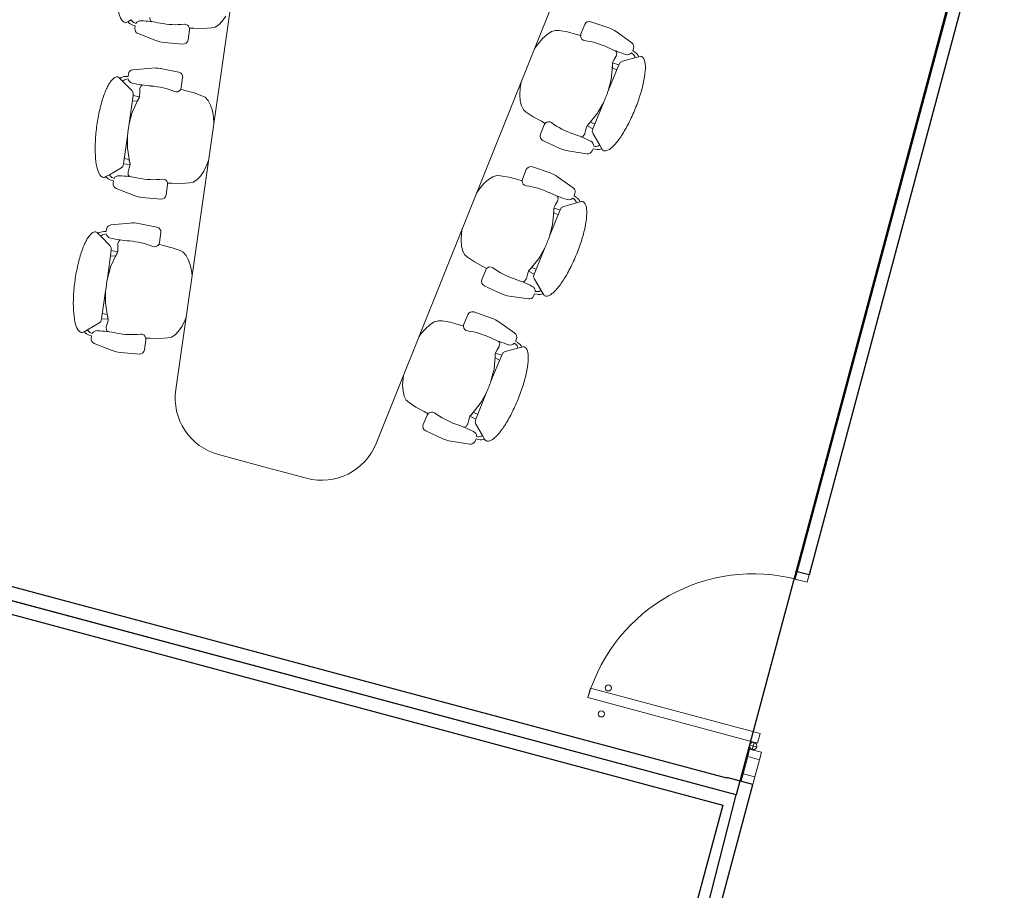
# Model space of a CAD drawing. Header units: inches. Extents: x -1 to 4727, y -3 to 1727.
# Tile 155 of 163: x 4386 to 4587, y 924 to 1102. Entities that reach past the tile are written whole.
import ezdxf

# ---------------------------------------------------------------- set-up
doc = ezdxf.new("R2010")
doc.units = ezdxf.units.IN
doc.header["$LTSCALE"] = 42
doc.header["$MEASUREMENT"] = 0
doc.layers.get('0').update_dxf_attribs({"linetype": 'CONTINUOUS'})
for name, color, linetype in [('I-DOOR', 9, 'CONTINUOUS'), ('I-FURN-CONF', 9, 'CONTINUOUS'), ('I-GLAZ', 8, 'CONTINUOUS'), ('I-WALL', 8, 'CONTINUOUS'), ('triSpaceLayer', 7, 'CONTINUOUS')]:
    doc.layers.add(name, color=color, linetype=linetype)

# ---------------------------------------------------------------- blocks, each defined once
blk = doc.blocks.new('Door CW - Single - Offset Pivot Hinge - Single Swing - w Rails - Default - Interior CISCO-V10-FURNITURE PLAN - FLOOR 09 - EAST')
at = {"lineweight": 9}
for p, q in [((14.38, -35.92), (14.38, 0)), ((14.38, 0), (16.38, 0)), ((16.38, -35.92), (16.38, 0)), ((17.19, -1.5), (17.19, 0)), ((16.44, -0.75), (17.94, -0.75)), ((14.38, -35.92), (16.38, -35.92))]:
    blk.add_line(p, q, dxfattribs=at)
for centre, radius in [((17.19, -0.75), 0.75), ((13.38, -32.42), 0.625), ((18.88, -32.42), 0.625)]:
    blk.add_circle(centre, radius, dxfattribs=at)
blk.add_arc((17.19, -0.75), 35.19, 180, 268.2697, dxfattribs=at)
blk = doc.blocks.new('Rectangular Mullion - IOC - Typical-7565934-FURNITURE PLAN - FLOOR 09 - EAST')
at = {"lineweight": 18}
for p, q in [((-0.78125, 1.25), (0.78125, 1.25)), ((-0.78125, -1.25), (-0.78125, 1.25)), ((0.78125, 1.25), (0.78125, -1.25)), ((0.78125, -1.25), (-0.78125, -1.25))]:
    blk.add_line(p, q, dxfattribs=at)
blk = doc.blocks.new('Rectangular Mullion - IOC - Typical-2713299-FURNITURE PLAN - FLOOR 09 - EAST')
at = {"lineweight": 9}
for p, q in [((4797.53, 1567.64), (4796.58, 1564.11)), ((4799.94, 1567), (4799, 1563.47))]:
    blk.add_line(p, q, dxfattribs=at)
blk = doc.blocks.new('Rectangular Mullion - IOC - Typical-2390267-FURNITURE PLAN - FLOOR 09 - EAST')
at = {"lineweight": 18}
for p, q in [((0, 1.25), (-1.5625, 1.25)), ((-1.5625, 1.25), (-1.5625, -1.25)), ((0, -1.25), (0, 1.25)), ((-1.5625, -1.25), (0, -1.25))]:
    blk.add_line(p, q, dxfattribs=at)
blk = doc.blocks.new('CISCO Conference Units - Type 18_-4_ x 8_-6_-V194-FURNITURE PLAN - FLOOR 09 - EAST')
at = {"lineweight": 9}
for p, q in [((-48.83, 113.57), (-21.23, -116.43)), ((21.23, -116.43), (48.83, 113.57)), ((45.15, -22.07), (41.32, -21.8)), ((40.25, -22.67), (40, -24.74)), ((50.5, -23.8), (46.81, -22.43)), ((34.03, -25.86), (33.31, -26.63)), ((34.77, -25.39), (34.03, -25.86)), ((35.51, -25.23), (34.77, -25.39)), ((37.2, -25.07), (35.51, -25.23)), ((39.12, -25.1), (37.2, -25.07)), ((40.03, -25.09), (39.12, -25.1)), ((50.97, -25.83), (51.25, -25.95)), ((51.1, -25.34), (51.15, -24.84)), ((51.59, -25.5), (51.1, -25.34)), ((52.85, -26.05), (52.64, -26.18)), ((32.64, -27.67), (32.03, -28.94)), ((33.31, -26.63), (32.64, -27.67)), ((47.98, -26.43), (47.73, -26.25)), ((47.78, -28.55), (47.91, -28.04)), ((47.91, -28.04), (48.12, -27.24)), ((48.07, -26.58), (47.98, -26.43)), ((48.14, -27.13), (48.07, -26.58)), ((48.12, -27.24), (48.14, -27.13)), ((49.62, -27.96), (49.23, -28.32)), ((51.93, -26.6), (49.62, -27.96)), ((51.93, -26.6), (52.64, -26.18)), ((32.03, -28.94), (31.57, -30.26)), ((47.75, -28.84), (47.78, -28.55)), ((47.75, -28.79), (49.1, -28.83)), ((47.91, -29.45), (47.75, -28.84)), ((48.35, -32.1), (47.91, -29.45)), ((48.96, -29.94), (47.96, -29.76)), ((49.1, -28.83), (48.38, -34.57)), ((49.23, -28.32), (49.1, -28.83)), ((48.37, -32.46), (48.35, -32.1)), ((48.38, -34.57), (48.37, -32.46)), ((30.72, -37.35), (30.84, -38.65)), ((48.06, -37.14), (47.38, -42.88)), ((47.54, -39.19), (48.06, -37.14)), ((-31.12, -40.03), (-31.52, -41.2)), ((30.84, -38.65), (31.12, -40.03)), ((31.12, -40.03), (31.52, -41.2)), ((46.37, -41.99), (47.44, -39.53)), ((47.44, -39.53), (47.54, -39.19)), ((-32.04, -42.11), (-32.64, -42.75)), ((-31.52, -41.2), (-32.04, -42.11)), ((31.52, -41.2), (32.04, -42.11)), ((32.04, -42.11), (32.64, -42.75)), ((46.07, -42.54), (46.37, -41.99)), ((47.51, -41.77), (46.49, -41.71)), ((-36.79, -44.09), (-37.66, -44.32)), ((-34.91, -43.65), (-36.79, -44.09)), ((-33.31, -43.08), (-34.91, -43.65)), ((-32.64, -42.75), (-33.31, -43.08)), ((32.64, -42.75), (33.31, -43.08)), ((33.31, -43.08), (34.91, -43.65)), ((34.91, -43.65), (36.79, -44.09)), ((36.79, -44.09), (37.66, -44.32)), ((46.02, -43.36), (46.03, -42.83)), ((46.04, -44.19), (46.02, -43.36)), ((46.03, -42.83), (46.07, -42.54)), ((46.03, -44.3), (46.04, -44.19)), ((46.06, -42.59), (47.38, -42.88)), ((47.38, -42.88), (47.37, -43.41)), ((47.37, -43.41), (47.67, -43.86)), ((47.67, -43.86), (49.58, -45.73)), ((-50.17, -46.31), (-49.58, -45.73)), ((-48.77, -46.2), (-48.46, -46.25)), ((-45.83, -44.82), (-46.03, -44.3)), ((-45.71, -44.94), (-45.83, -44.82)), ((-45.42, -45.05), (-45.71, -44.94)), ((-37.55, -44.65), (-37.3, -46.71)), ((37.55, -44.65), (37.3, -46.71)), ((45.42, -45.05), (45.71, -44.94)), ((45.71, -44.94), (45.83, -44.82)), ((45.83, -44.82), (46.03, -44.3)), ((48.77, -46.2), (48.46, -46.25)), ((50.17, -46.31), (49.58, -45.73)), ((-50.17, -46.31), (-50.34, -46.48)), ((-48.47, -46.76), (-48.99, -46.72)), ((-48.4, -47.25), (-48.47, -46.76)), ((-43.61, -48.54), (-47.52, -48.1)), ((-38.12, -47.82), (-41.91, -48.48)), ((38.12, -47.82), (41.91, -48.48)), ((43.61, -48.54), (47.52, -48.1)), ((48.4, -47.25), (48.47, -46.76)), ((48.47, -46.76), (48.99, -46.72)), ((50.17, -46.31), (50.34, -46.48)), ((-46.62, -55.57), (-42.93, -54.2)), ((-41.26, -53.83), (-37.43, -53.56)), ((41.26, -53.83), (37.43, -53.56)), ((46.62, -55.57), (42.93, -54.2)), ((-36.37, -54.44), (-36.11, -56.5)), ((36.37, -54.44), (36.11, -56.5)), ((-48.97, -57.82), (-48.75, -57.94)), ((-48.04, -58.36), (-48.75, -57.94)), ((-48.04, -58.36), (-45.74, -59.72)), ((-47.7, -57.26), (-47.21, -57.1)), ((-47.08, -57.59), (-47.37, -57.71)), ((-47.21, -57.1), (-47.26, -56.6)), ((-44.25, -58.89), (-44.18, -58.34)), ((-44.18, -58.34), (-44.09, -58.2)), ((-44.09, -58.2), (-43.85, -58.02)), ((-36.14, -56.85), (-35.24, -56.86)), ((-35.24, -56.86), (-33.31, -56.84)), ((-33.31, -56.84), (-31.62, -57)), ((-31.62, -57), (-30.89, -57.15)), ((-30.89, -57.15), (-30.14, -57.63)), ((-30.14, -57.63), (-29.42, -58.4)), ((30.14, -57.63), (29.42, -58.4)), ((30.89, -57.15), (30.14, -57.63)), ((31.62, -57), (30.89, -57.15)), ((33.31, -56.84), (31.62, -57)), ((35.24, -56.86), (33.31, -56.84)), ((36.14, -56.85), (35.24, -56.86)), ((44.09, -58.2), (43.85, -58.02)), ((44.18, -58.34), (44.09, -58.2)), ((44.25, -58.89), (44.18, -58.34)), ((48.04, -58.36), (45.74, -59.72)), ((47.08, -57.59), (47.37, -57.71)), ((47.21, -57.1), (47.26, -56.6)), ((47.7, -57.26), (47.21, -57.1)), ((48.04, -58.36), (48.75, -57.94)), ((48.97, -57.82), (48.75, -57.94)), ((-45.74, -59.72), (-45.34, -60.08)), ((-45.34, -60.08), (-45.22, -60.6)), ((-44.24, -59), (-44.25, -58.89)), ((-44.02, -59.8), (-44.24, -59)), ((-43.9, -60.32), (-44.02, -59.8)), ((-43.86, -60.61), (-43.9, -60.32)), ((-29.42, -58.4), (-28.75, -59.43)), ((-28.75, -59.43), (-28.15, -60.7)), ((28.75, -59.43), (28.15, -60.7)), ((29.42, -58.4), (28.75, -59.43)), ((43.86, -60.61), (43.9, -60.32)), ((43.9, -60.32), (44.02, -59.8)), ((44.02, -59.8), (44.24, -59)), ((44.24, -59), (44.25, -58.89)), ((45.34, -60.08), (45.22, -60.6)), ((45.74, -59.72), (45.34, -60.08)), ((-43.87, -60.56), (-45.22, -60.6)), ((-45.22, -60.6), (-44.49, -66.33)), ((-45.08, -61.7), (-44.07, -61.52)), ((-44.46, -63.86), (-44.02, -61.22)), ((-44.02, -61.22), (-43.86, -60.61)), ((-28.15, -60.7), (-27.8, -61.7)), ((28.15, -60.7), (27.8, -61.7)), ((44.02, -61.22), (43.86, -60.61)), ((43.87, -60.56), (45.22, -60.6)), ((44.46, -63.86), (44.02, -61.22)), ((45.08, -61.7), (44.07, -61.52)), ((45.22, -60.6), (44.49, -66.33)), ((-44.49, -66.33), (-44.48, -64.22)), ((-44.48, -64.22), (-44.46, -63.86)), ((44.48, -64.22), (44.46, -63.86)), ((44.49, -66.33), (44.48, -64.22)), ((-44.17, -68.9), (-43.49, -74.64)), ((-43.65, -70.95), (-44.17, -68.9)), ((-26.95, -70.41), (-27.23, -71.79)), ((-26.86, -69.46), (-26.95, -70.41)), ((26.86, -69.46), (26.95, -70.41)), ((26.95, -70.41), (27.23, -71.79)), ((44.17, -68.9), (43.49, -74.64)), ((43.65, -70.95), (44.17, -68.9)), ((-43.55, -71.29), (-43.65, -70.95)), ((-42.48, -73.75), (-43.55, -71.29)), ((-27.23, -71.79), (-27.64, -72.96)), ((27.23, -71.79), (27.64, -72.96)), ((42.48, -73.75), (43.55, -71.29)), ((43.55, -71.29), (43.65, -70.95)), ((-43.62, -73.54), (-42.61, -73.47)), ((-42.17, -74.36), (-43.49, -74.64)), ((-42.18, -74.3), (-42.48, -73.75)), ((-42.14, -74.59), (-42.18, -74.3)), ((-28.15, -73.88), (-28.75, -74.51)), ((-27.64, -72.96), (-28.15, -73.88)), ((27.64, -72.96), (28.15, -73.88)), ((28.15, -73.88), (28.75, -74.51)), ((42.14, -74.59), (42.18, -74.3)), ((42.17, -74.36), (43.49, -74.64)), ((42.18, -74.3), (42.48, -73.75)), ((43.62, -73.54), (42.61, -73.47)), ((-43.79, -75.62), (-45.69, -77.5)), ((-43.49, -75.17), (-43.79, -75.62)), ((-43.49, -74.64), (-43.49, -75.17)), ((-42.15, -75.95), (-42.14, -75.12)), ((-42.14, -76.07), (-42.15, -75.95)), ((-42.14, -75.12), (-42.14, -74.59)), ((-41.94, -76.58), (-42.14, -76.07)), ((-32.91, -75.85), (-33.78, -76.08)), ((-33.67, -76.41), (-33.41, -78.48)), ((-31.03, -75.41), (-32.91, -75.85)), ((-29.43, -74.85), (-31.03, -75.41)), ((-28.75, -74.51), (-29.43, -74.85)), ((28.75, -74.51), (29.43, -74.85)), ((29.43, -74.85), (31.03, -75.41)), ((31.03, -75.41), (32.91, -75.85)), ((32.91, -75.85), (33.78, -76.08)), ((33.67, -76.41), (33.41, -78.48)), ((41.94, -76.58), (42.14, -76.07)), ((42.14, -75.12), (42.14, -74.59)), ((42.15, -75.95), (42.14, -75.12)), ((42.14, -76.07), (42.15, -75.95)), ((43.49, -74.64), (43.49, -75.17)), ((43.49, -75.17), (43.79, -75.62)), ((43.79, -75.62), (45.69, -77.5)), ((-46.28, -78.07), (-46.46, -78.25)), ((-46.28, -78.07), (-45.69, -77.5)), ((-44.58, -78.52), (-45.1, -78.48)), ((-44.88, -77.96), (-44.57, -78.01)), ((-44.51, -79.01), (-44.58, -78.52)), ((-41.82, -76.7), (-41.94, -76.58)), ((-41.54, -76.81), (-41.82, -76.7)), ((41.54, -76.81), (41.82, -76.7)), ((41.82, -76.7), (41.94, -76.58)), ((44.51, -79.01), (44.58, -78.52)), ((44.88, -77.96), (44.57, -78.01)), ((44.58, -78.52), (45.1, -78.48)), ((46.28, -78.07), (45.69, -77.5)), ((46.28, -78.07), (46.46, -78.25)), ((-39.72, -80.3), (-43.63, -79.86)), ((-34.23, -79.58), (-38.02, -80.25)), ((34.23, -79.58), (38.02, -80.25)), ((39.72, -80.3), (43.63, -79.86)), ((-42.73, -87.33), (-39.04, -85.96)), ((-37.38, -85.6), (-33.54, -85.32)), ((-32.48, -86.2), (-32.23, -88.27)), ((32.48, -86.2), (32.23, -88.27)), ((37.38, -85.6), (33.54, -85.32)), ((42.73, -87.33), (39.04, -85.96)), ((-43.33, -88.86), (-43.38, -88.37)), ((43.33, -88.86), (43.38, -88.37)), ((-45.08, -89.58), (-44.87, -89.7)), ((-44.16, -90.12), (-44.87, -89.7)), ((-44.16, -90.12), (-41.85, -91.48)), ((-43.82, -89.02), (-43.33, -88.86)), ((-43.2, -89.35), (-43.48, -89.47)), ((-40.36, -90.65), (-40.3, -90.1)), ((-40.3, -90.1), (-40.21, -89.96)), ((-40.21, -89.96), (-39.96, -89.78)), ((-32.25, -88.62), (-31.35, -88.62)), ((-31.35, -88.62), (-29.42, -88.6)), ((-29.42, -88.6), (-27.73, -88.76)), ((-27.73, -88.76), (-27, -88.92)), ((-27, -88.92), (-26.26, -89.39)), ((-26.26, -89.39), (-25.54, -90.16)), ((-25.54, -90.16), (-24.86, -91.2)), ((25.54, -90.16), (24.86, -91.2)), ((26.26, -89.39), (25.54, -90.16)), ((27, -88.92), (26.26, -89.39)), ((27.73, -88.76), (27, -88.92)), ((29.42, -88.6), (27.73, -88.76)), ((31.35, -88.62), (29.42, -88.6)), ((32.25, -88.62), (31.35, -88.62)), ((40.21, -89.96), (39.96, -89.78)), ((40.3, -90.1), (40.21, -89.96)), ((40.36, -90.65), (40.3, -90.1)), ((44.16, -90.12), (41.85, -91.48)), ((43.2, -89.35), (43.48, -89.47)), ((43.82, -89.02), (43.33, -88.86)), ((44.16, -90.12), (44.87, -89.7)), ((45.08, -89.58), (44.87, -89.7)), ((-41.85, -91.48), (-41.45, -91.85)), ((-41.45, -91.85), (-41.33, -92.36)), ((-39.98, -92.32), (-41.33, -92.36)), ((-41.33, -92.36), (-40.6, -98.09)), ((-40.35, -90.77), (-40.36, -90.65)), ((-40.13, -91.57), (-40.35, -90.77)), ((-40.14, -92.98), (-39.98, -92.37)), ((-40.01, -92.08), (-40.13, -91.57)), ((-39.98, -92.37), (-40.01, -92.08)), ((-24.86, -91.2), (-24.26, -92.46)), ((-24.26, -92.46), (-24.02, -93.14)), ((24.26, -92.46), (24.02, -93.14)), ((24.86, -91.2), (24.26, -92.46)), ((39.98, -92.37), (40.01, -92.08)), ((39.98, -92.32), (41.33, -92.36)), ((40.14, -92.98), (39.98, -92.37)), ((40.01, -92.08), (40.13, -91.57)), ((40.13, -91.57), (40.35, -90.77)), ((40.35, -90.77), (40.36, -90.65)), ((41.33, -92.36), (40.6, -98.09)), ((41.45, -91.85), (41.33, -92.36)), ((41.85, -91.48), (41.45, -91.85)), ((-41.19, -93.47), (-40.19, -93.28)), ((-40.58, -95.63), (-40.14, -92.98)), ((40.58, -95.63), (40.14, -92.98)), ((41.19, -93.47), (40.19, -93.28)), ((-40.6, -98.09), (-40.59, -95.98)), ((-40.59, -95.98), (-40.58, -95.63)), ((40.59, -95.98), (40.58, -95.63)), ((40.6, -98.09), (40.59, -95.98)), ((-40.29, -100.67), (-39.61, -106.4)), ((-39.77, -102.71), (-40.29, -100.67)), ((40.29, -100.67), (39.61, -106.4)), ((39.77, -102.71), (40.29, -100.67)), ((-23.07, -102.17), (-23.35, -103.55)), ((-23.01, -101.57), (-23.07, -102.17)), ((23.01, -101.57), (23.07, -102.17)), ((23.07, -102.17), (23.35, -103.55)), ((-39.66, -103.05), (-39.77, -102.71)), ((-38.6, -105.51), (-39.66, -103.05)), ((-23.35, -103.55), (-23.75, -104.72)), ((23.35, -103.55), (23.75, -104.72)), ((38.6, -105.51), (39.66, -103.05)), ((39.66, -103.05), (39.77, -102.71)), ((-39.74, -105.3), (-38.72, -105.23)), ((-38.29, -106.12), (-39.61, -106.4)), ((-39.61, -106.4), (-39.6, -106.93)), ((-38.29, -106.07), (-38.6, -105.51)), ((-38.26, -106.36), (-38.29, -106.07)), ((-38.25, -106.89), (-38.26, -106.36)), ((-25.54, -106.61), (-27.14, -107.17)), ((-24.87, -106.28), (-25.54, -106.61)), ((-24.26, -105.64), (-24.87, -106.28)), ((-23.75, -104.72), (-24.26, -105.64)), ((23.75, -104.72), (24.26, -105.64)), ((24.26, -105.64), (24.87, -106.28)), ((24.87, -106.28), (25.54, -106.61)), ((25.54, -106.61), (27.14, -107.17)), ((38.25, -106.89), (38.26, -106.36)), ((38.26, -106.36), (38.29, -106.07)), ((38.29, -106.07), (38.6, -105.51)), ((38.29, -106.12), (39.61, -106.4)), ((39.74, -105.3), (38.72, -105.23)), ((39.61, -106.4), (39.6, -106.93)), ((-39.9, -107.38), (-41.81, -109.26)), ((-39.6, -106.93), (-39.9, -107.38)), ((-38.27, -107.71), (-38.25, -106.89)), ((-38.25, -107.83), (-38.27, -107.71)), ((-38.06, -108.34), (-38.25, -107.83)), ((-37.94, -108.46), (-38.06, -108.34)), ((-37.65, -108.58), (-37.94, -108.46)), ((-29.02, -107.62), (-29.89, -107.84)), ((-29.78, -108.18), (-29.53, -110.24)), ((-27.14, -107.17), (-29.02, -107.62)), ((27.14, -107.17), (29.02, -107.62)), ((29.02, -107.62), (29.89, -107.84)), ((29.78, -108.18), (29.53, -110.24)), ((37.65, -108.58), (37.94, -108.46)), ((37.94, -108.46), (38.06, -108.34)), ((38.06, -108.34), (38.25, -107.83)), ((38.27, -107.71), (38.25, -106.89)), ((38.25, -107.83), (38.27, -107.71)), ((39.6, -106.93), (39.9, -107.38)), ((39.9, -107.38), (41.81, -109.26)), ((-42.39, -109.84), (-42.57, -110.01)), ((-42.39, -109.84), (-41.81, -109.26)), ((-40.7, -110.28), (-41.21, -110.24)), ((-40.99, -109.73), (-40.69, -109.77)), ((-40.63, -110.78), (-40.7, -110.28)), ((40.63, -110.78), (40.7, -110.28)), ((40.99, -109.73), (40.69, -109.77)), ((40.7, -110.28), (41.21, -110.24)), ((42.39, -109.84), (41.81, -109.26)), ((42.39, -109.84), (42.57, -110.01)), ((-35.84, -112.06), (-39.75, -111.62)), ((-30.35, -111.35), (-34.13, -112.01)), ((30.35, -111.35), (34.13, -112.01)), ((35.84, -112.06), (39.75, -111.62)), ((-9.31, -127), (0, -127)), ((0, -127), (9.31, -127))]:
    blk.add_line(p, q, dxfattribs=at)
for centre, radius, start, end in [((41.25, -22.8), 1, 85.9357, 173), ((44.72, -28.06), 6, 69.6075, 85.9357), ((50.15, -24.74), 1, 354.302, 69.6075), ((40.99, -24.86), 1, 173, 200.5138), ((40.95, -24.93), 0.937, 197.5578, 277.2659), ((43.09, -41.73), 16, 79.4534, 97.2659), ((50.82, -0.23), 26.21, 259.4534, 268.0637), ((49.97, -25.3), 1.13, 268.0637, 332.2169), ((50.74, -27.15), 1.31, 25.1056, 67.0546), ((51.1, -27.4), 1.96, 38.4331, 75.5669), ((53.08, -26.44), 0.45, 83.6225, 120.5191), ((25.39, -34.05), 22.97, 10.7643, 13.2224), ((16.06, -31.9), 32.43, 350.709, 355.291), ((25.63, -32.08), 22.97, 332.7776, 335.2357), ((-44.67, -28.91), 16, 273.4534, 291.2659), ((-38.52, -44.7), 0.937, 31.5578, 111.2659), ((-38.55, -44.77), 1, 7, 34.5138), ((38.55, -44.77), 1, 145.4862, 173), ((38.52, -44.7), 0.937, 68.7341, 148.4422), ((44.67, -28.91), 16, 248.7341, 266.5466), ((-48.56, -44.91), 1.31, 219.1056, 261.0546), ((-47.37, -46.52), 1.13, 102.0637, 166.2169), ((-42.12, -71.05), 26.21, 93.4534, 102.0637), ((42.12, -71.05), 26.21, 77.9363, 86.5466), ((47.37, -46.52), 1.13, 13.7831, 77.9363), ((48.56, -44.91), 1.31, 278.9454, 320.8944), ((-50.66, -46.16), 0.45, 277.6225, 314.5191), ((-48.97, -44.75), 1.96, 232.4331, 269.5669), ((-47.41, -47.11), 1, 188.302, 263.6075), ((-38.29, -46.84), 1, 279.9357, 7), ((38.29, -46.84), 1, 173, 260.0643), ((47.41, -47.11), 1, 276.3925, 351.698), ((48.97, -44.75), 1.96, 270.4331, 307.5669), ((50.66, -46.16), 0.45, 225.4809, 262.3775), ((-42.94, -42.57), 6, 263.6075, 279.9357), ((42.94, -42.57), 6, 260.0643, 276.3925), ((-40.84, -59.82), 6, 94.0643, 110.3925), ((-37.36, -54.56), 1, 7, 94.0643), ((37.36, -54.56), 1, 85.9357, 173), ((40.84, -59.82), 6, 69.6075, 85.9357), ((-46.27, -56.5), 1, 110.3925, 185.698), ((46.27, -56.5), 1, 354.302, 69.6075), ((-49.19, -58.2), 0.45, 59.4809, 96.3775), ((-47.22, -59.16), 1.96, 104.4331, 141.5669), ((-46.86, -58.92), 1.31, 112.9454, 154.8944), ((-46.08, -57.06), 1.13, 207.7831, 271.9363), ((-46.93, -31.99), 26.21, 271.9363, 280.5466), ((-39.2, -73.5), 16, 82.7341, 100.5466), ((-37.06, -56.69), 0.937, 262.7341, 342.4422), ((-37.11, -56.62), 1, 339.4862, 7), ((37.11, -56.62), 1, 173, 200.5138), ((37.06, -56.69), 0.937, 197.5578, 277.2659), ((39.2, -73.5), 16, 79.4534, 97.2659), ((46.93, -31.99), 26.21, 259.4534, 268.0637), ((46.08, -57.06), 1.13, 268.0637, 332.2169), ((46.86, -58.92), 1.31, 25.1056, 67.0546), ((47.22, -59.16), 1.96, 38.4331, 75.5669), ((49.19, -58.2), 0.45, 83.6225, 120.5191), ((-21.5, -65.81), 22.97, 166.7776, 169.2357), ((21.5, -65.81), 22.97, 10.7643, 13.2224), ((-12.17, -63.67), 32.43, 184.709, 189.291), ((12.17, -63.67), 32.43, 350.709, 355.291), ((-21.75, -63.85), 22.97, 204.7643, 207.2224), ((21.75, -63.85), 22.97, 332.7776, 335.2357), ((-40.78, -60.67), 16, 273.4534, 291.2659), ((-34.63, -76.46), 0.937, 31.5578, 111.2659), ((-34.66, -76.53), 1, 7, 34.5138), ((34.66, -76.53), 1, 145.4862, 173), ((34.63, -76.46), 0.937, 68.7341, 148.4422), ((40.78, -60.67), 16, 248.7341, 266.5466), ((-46.77, -77.93), 0.45, 277.6225, 314.5191), ((-45.08, -76.52), 1.96, 232.4331, 269.5669), ((-44.68, -76.67), 1.31, 219.1056, 261.0546), ((-43.48, -78.28), 1.13, 102.0637, 166.2169), ((-38.24, -102.81), 26.21, 93.4534, 102.0637), ((-34.41, -78.6), 1, 279.9357, 7), ((34.41, -78.6), 1, 173, 260.0643), ((38.24, -102.81), 26.21, 77.9363, 86.5466), ((43.48, -78.28), 1.13, 13.7831, 77.9363), ((44.68, -76.67), 1.31, 278.9454, 320.8944), ((45.08, -76.52), 1.96, 270.4331, 307.5669), ((46.77, -77.93), 0.45, 225.4809, 262.3775), ((-43.52, -78.87), 1, 188.302, 263.6075), ((-39.05, -74.34), 6, 263.6075, 279.9357), ((39.05, -74.34), 6, 260.0643, 276.3925), ((43.52, -78.87), 1, 276.3925, 351.698), ((-36.95, -91.58), 6, 94.0643, 110.3925), ((-33.47, -86.32), 1, 7, 94.0643), ((33.47, -86.32), 1, 85.9357, 173), ((36.95, -91.58), 6, 69.6075, 85.9357), ((-42.38, -88.27), 1, 110.3925, 185.698), ((-33.22, -88.39), 1, 339.4862, 7), ((33.22, -88.39), 1, 173, 200.5138), ((42.38, -88.27), 1, 354.302, 69.6075), ((-45.31, -89.97), 0.45, 59.4809, 96.3775), ((-43.33, -90.93), 1.96, 104.4331, 141.5669), ((-42.97, -90.68), 1.31, 112.9454, 154.8944), ((-42.2, -88.83), 1.13, 207.7831, 271.9363), ((-43.04, -63.76), 26.21, 271.9363, 280.5466), ((-35.32, -105.26), 16, 82.7341, 100.5466), ((-33.18, -88.45), 0.937, 262.7341, 342.4422), ((33.18, -88.45), 0.937, 197.5578, 277.2659), ((35.32, -105.26), 16, 79.4534, 97.2659), ((43.04, -63.76), 26.21, 259.4534, 268.0637), ((42.2, -88.83), 1.13, 268.0637, 332.2169), ((42.97, -90.68), 1.31, 25.1056, 67.0546), ((43.33, -90.93), 1.96, 38.4331, 75.5669), ((45.31, -89.97), 0.45, 83.6225, 120.5191), ((-17.62, -97.57), 22.97, 166.7776, 169.2357), ((17.62, -97.57), 22.97, 10.7643, 13.2224), ((-8.28, -95.43), 32.43, 184.709, 189.291), ((8.28, -95.43), 32.43, 350.709, 355.291), ((-17.86, -95.61), 22.97, 204.7643, 207.2224), ((17.86, -95.61), 22.97, 332.7776, 335.2357), ((-34.35, -134.57), 26.21, 93.4534, 102.0637), ((-36.89, -92.43), 16, 273.4534, 291.2659), ((-30.75, -108.22), 0.937, 31.5578, 111.2659), ((-30.77, -108.3), 1, 7, 34.5138), ((30.77, -108.3), 1, 145.4862, 173), ((30.75, -108.22), 0.937, 68.7341, 148.4422), ((36.89, -92.43), 16, 248.7341, 266.5466), ((34.35, -134.57), 26.21, 77.9363, 86.5466), ((-42.89, -109.69), 0.45, 277.6225, 314.5191), ((-41.2, -108.28), 1.96, 232.4331, 269.5669), ((-40.79, -108.43), 1.31, 219.1056, 261.0546), ((-39.59, -110.04), 1.13, 102.0637, 166.2169), ((-30.52, -110.36), 1, 279.9357, 7), ((30.52, -110.36), 1, 173, 260.0643), ((39.59, -110.04), 1.13, 13.7831, 77.9363), ((40.79, -108.43), 1.31, 278.9454, 320.8944), ((41.2, -108.28), 1.96, 270.4331, 307.5669), ((42.89, -109.69), 0.45, 225.4809, 262.3775), ((-39.64, -110.63), 1, 188.302, 263.6075), ((-35.17, -106.1), 6, 263.6075, 279.9357), ((35.17, -106.1), 6, 260.0643, 276.3925), ((39.64, -110.63), 1, 276.3925, 351.698), ((-9.31, -115), 12, 186.8428, 270), ((9.31, -115), 12, 270, 353.1572)]:
    blk.add_arc(centre, radius, start, end, dxfattribs=at)
for points, knots in [([(-50.6, -46.61), (-50.75, -46.63), (-51.05, -46.58), (-51.69, -46.14), (-52.5, -44.99), (-53.42, -42.74), (-54.06, -40.35), (-54.45, -38.26), (-54.77, -36.11), (-54.94, -33.94), (-54.96, -31.91), (-54.9, -30.5), (-54.76, -29.23), (-54.55, -28.13), (-54.28, -27.24), (-53.95, -26.57), (-53.56, -26.13), (-53.28, -26.01), (-53.13, -25.99)], [-1, -1, -1, -1, -0.95, -0.9, -0.8, -0.7, -0.6, -0.55, -0.5, -0.4, -0.35, -0.3, -0.25, -0.2, -0.15, -0.1, -0.05, 0, 0, 0, 0]), ([(50.6, -46.61), (50.75, -46.63), (51.05, -46.58), (51.53, -46.25), (52.01, -45.68), (52.5, -44.88), (52.96, -43.87), (53.4, -42.67), (53.8, -41.31), (54.27, -39.34), (54.63, -37.19), (54.85, -35.02), (54.97, -32.9), (54.93, -30.43), (54.59, -28.03), (54.07, -26.71), (53.56, -26.13), (53.28, -26.01), (53.13, -25.99)], [0, 0, 0, 0, 0.05, 0.1, 0.15, 0.2, 0.25, 0.3, 0.35, 0.4, 0.5, 0.55, 0.6, 0.7, 0.8, 0.9, 0.95, 1, 1, 1, 1]), ([(-46.71, -78.37), (-46.86, -78.39), (-47.16, -78.34), (-47.8, -77.91), (-48.62, -76.75), (-49.53, -74.51), (-50.17, -72.11), (-50.57, -70.03), (-50.88, -67.87), (-51.05, -65.7), (-51.07, -63.67), (-51.01, -62.26), (-50.87, -60.99), (-50.67, -59.89), (-50.39, -59), (-50.06, -58.33), (-49.67, -57.9), (-49.39, -57.78), (-49.24, -57.76)], [-1, -1, -1, -1, -0.95, -0.9, -0.8, -0.7, -0.6, -0.55, -0.5, -0.4, -0.35, -0.3, -0.25, -0.2, -0.15, -0.1, -0.05, 0, 0, 0, 0]), ([(46.71, -78.37), (46.86, -78.39), (47.16, -78.34), (47.64, -78.01), (48.13, -77.44), (48.61, -76.64), (49.08, -75.63), (49.52, -74.43), (49.92, -73.07), (50.39, -71.1), (50.75, -68.95), (50.97, -66.79), (51.09, -64.67), (51.05, -62.19), (50.7, -59.79), (50.19, -58.47), (49.67, -57.9), (49.39, -57.78), (49.24, -57.76)], [0, 0, 0, 0, 0.05, 0.1, 0.15, 0.2, 0.25, 0.3, 0.35, 0.4, 0.5, 0.55, 0.6, 0.7, 0.8, 0.9, 0.95, 1, 1, 1, 1]), ([(-42.83, -110.13), (-42.97, -110.15), (-43.28, -110.1), (-43.91, -109.67), (-44.73, -108.51), (-45.65, -106.27), (-46.28, -103.88), (-46.68, -101.79), (-46.99, -99.64), (-47.16, -97.47), (-47.18, -95.44), (-47.12, -94.02), (-46.99, -92.75), (-46.78, -91.66), (-46.51, -90.76), (-46.17, -90.09), (-45.79, -89.66), (-45.51, -89.54), (-45.36, -89.52)], [-1, -1, -1, -1, -0.95, -0.9, -0.8, -0.7, -0.6, -0.55, -0.5, -0.4, -0.35, -0.3, -0.25, -0.2, -0.15, -0.1, -0.05, 0, 0, 0, 0]), ([(42.83, -110.13), (42.97, -110.15), (43.28, -110.1), (43.76, -109.78), (44.24, -109.21), (44.72, -108.4), (45.19, -107.39), (45.63, -106.19), (46.03, -104.84), (46.5, -102.86), (46.86, -100.72), (47.08, -98.55), (47.2, -96.43), (47.16, -93.95), (46.81, -91.56), (46.3, -90.24), (45.79, -89.66), (45.51, -89.54), (45.36, -89.52)], [0, 0, 0, 0, 0.05, 0.1, 0.15, 0.2, 0.25, 0.3, 0.35, 0.4, 0.5, 0.55, 0.6, 0.7, 0.8, 0.9, 0.95, 1, 1, 1, 1])]:
    blk.add_open_spline(points, degree=3, knots=knots, dxfattribs=at)

msp = doc.modelspace()

# ---------------------------------------------------------------- linework, layer by layer
at = {"layer": 'I-GLAZ'}
msp.add_lwpolyline([(4581.22, 1124.97), (4583.63, 1124.33), (4547.12, 988.04), (4544.7, 988.69), (4581.22, 1124.97)], dxfattribs=at)
at = {"layer": 'I-WALL'}
for p, q in [((4530.29, 946.47), (4302.37, 1007.54)), ((4352.69, 988.36), (4529.47, 940.99)), ((4530.33, 946.63), (4530.29, 946.47)), ((4535.64, 945.21), (4530.33, 946.63)), ((4523.09, 898.37), (4535.64, 945.21)), ((4535.6, 945.04), (4535.64, 945.21)), ((4529.47, 940.99), (4518.3, 899.31))]:
    msp.add_line(p, q, dxfattribs=at)
at = {"layer": 'triSpaceLayer'}
for points in [[(4532.23, 943.1), (4298.98, 1005.49), (4387.55, 1336.06), (4620.78, 1273.57)], [(4520.34, 896.56), (4532.23, 943.1), (4332.44, 996.54), (4332.44, 990.62), (4166.63, 990.62), (4166.63, 960.43), (4161.86, 960.43), (4161.86, 915.87), (4335.49, 915.87), (4335.49, 896.56)]]:
    msp.add_lwpolyline(points, close=True, dxfattribs=at)

# ---------------------------------------------------------------- block references
at = {"layer": 'I-DOOR', "rotation": 254.9999999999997}
msp.add_blockref('Door CW - Single - Offset Pivot Hinge - Single Swing - w Rails - Default - Interior CISCO-V10-FURNITURE PLAN - FLOOR 09 - EAST', (4540.85, 969.47), dxfattribs=at)
at = {"layer": 'I-DOOR', "lineweight": 9, "xscale": -1, "rotation": 254.9999999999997}
for p in [(4545.71, 987.61), (4535.98, 951.33)]:
    msp.add_blockref('Rectangular Mullion - IOC - Typical-7565934-FURNITURE PLAN - FLOOR 09 - EAST', p, dxfattribs=at)
at = {"layer": 'I-FURN-CONF', "rotation": 344.9999999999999}
msp.add_blockref('CISCO Conference Units - Type 18_-4_ x 8_-6_-V194-FURNITURE PLAN - FLOOR 09 - EAST', (4468.25, 1132.88), dxfattribs=at)
at = {"layer": 'I-WALL', "lineweight": 9}
msp.add_blockref('Rectangular Mullion - IOC - Typical-2713299-FURNITURE PLAN - FLOOR 09 - EAST', (-262.95, -616.75), dxfattribs=at)
at = {"layer": 'I-WALL', "lineweight": 9, "rotation": 254.9999999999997}
msp.add_blockref('Rectangular Mullion - IOC - Typical-2390267-FURNITURE PLAN - FLOOR 09 - EAST', (4534.43, 945.53), dxfattribs=at)

doc.saveas('drawing.dxf')
